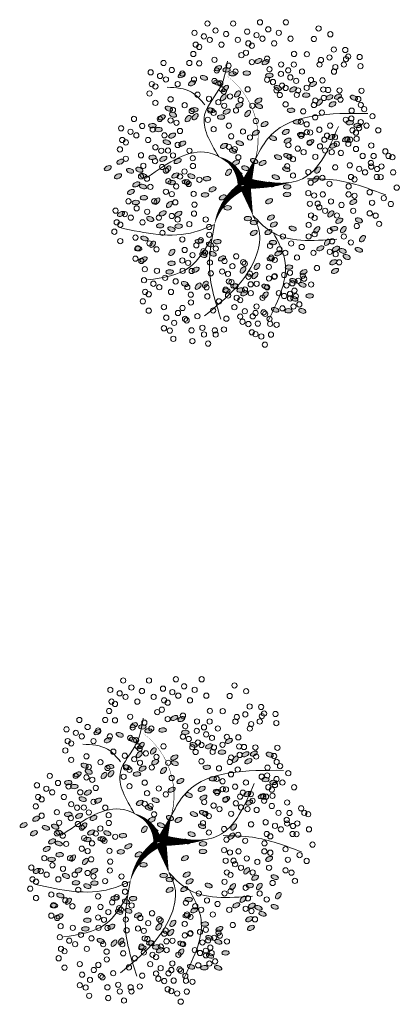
# Model space of a CAD drawing. Header units: millimetres. Extents: x 2197 to 2788, y 425 to 589.
# Tile 9 of 50: x 2242.34 to 2248.33, y 475.34 to 490.89. Entities that reach past the tile are written whole.
import ezdxf

# ---------------------------------------------------------------- set-up
doc = ezdxf.new("R2010")
doc.units = ezdxf.units.MM
doc.layers.add('01 - Vegetación', color=3, linetype='Continuous', lineweight=0)

# ---------------------------------------------------------------- blocks, each defined once
blk = doc.blocks.new('17')
at = {"layer": '01 - Vegetación'}
for points in [[(4495.84, 1680.23, 1.33, 0.0221, 0.199177), (4489.97, 1684.48, 0.0221, 0.0221, 1.224983)], [(4496.02, 1680.23, 1.33, 0.0221, 0.286986), (4500.47, 1683.82, 0.0221, 0.0221, -1.494927)], [(4497.07, 1679.43, 0.133, 0.0221, 0.381476), (4512.91, 1682.47, 0.0221, 0.0221, -1.841687)], [(4496.02, 1679.76, 1.77, 0.0221, 0), (4491.39, 1678.53, 0.0221, 0.0221, 0)], [(4496.02, 1679.66, 1.77, 0.0221, 0), (4500.28, 1678.15, 0.0221, 0.0221, 0)], [(4496.4, 1679.85, 1.77, 0.0221, 0.074947), (4496.4, 1672.95, 0.0221, 0.0221, 0.762797)]]:
    blk.add_lwpolyline(points, format="xyseb", dxfattribs=at)
for points in [[(4490, 1684.47), (4488.83, 1687.51), (4489.5, 1699.09)], [(4487.73, 1684.98), (4483.44, 1688.25), (4481.42, 1694.81)], [(4497.83, 1680.19), (4501.11, 1685.48), (4497.33, 1694.81)], [(4508.5, 1685.98), (4510.45, 1688), (4511.21, 1691.78)], [(4490, 1684.47), (4482.94, 1685.23), (4475.36, 1683.47)], [(4491.39, 1678.53), (4489.02, 1677.58), (4485.46, 1677.92), (4475.87, 1685.99)], [(4500.47, 1683.82), (4506.92, 1685.99), (4511.46, 1683.47), (4515.25, 1682.46)], [(4497.07, 1679.43), (4503.89, 1675.65), (4507.17, 1660.78)], [(4491.39, 1678.53), (4489, 1675.9), (4487.73, 1665.57)], [(4496.57, 1678.43), (4497.07, 1670.86), (4505.15, 1665.32)], [(4488.74, 1675.4), (4484.7, 1673.64), (4475.11, 1676.16)], [(4497.07, 1670.11), (4496.82, 1665.57), (4494.55, 1658.01)]]:
    blk.add_spline(points, degree=3, dxfattribs=at)
blk = doc.blocks.new('16')
at = {"layer": '01 - Vegetación'}
h = blk.add_hatch(color=40, dxfattribs=at)
h.set_gradient(color1=(255, 191, 0), color2=(223, 255, 127), rotation=180, centered=1, tint=1, name='INVSPHERICAL')
edge = h.paths.add_edge_path()
edge.add_ellipse((4538.847, 1678.642), major_axis=(-0.0033, 0.0777), ratio=0.578492, start_angle=0, end_angle=360, ccw=False)
edge = h.paths.add_edge_path()
edge.add_ellipse((4538.961, 1678.487), major_axis=(-0.0349, 0.0695), ratio=0.578492, start_angle=0, end_angle=360, ccw=False)
edge = h.paths.add_edge_path()
edge.add_ellipse((4538.69, 1678.926), major_axis=(-0.0594, 0.0503), ratio=0.578492, start_angle=0, end_angle=360, ccw=False)
edge = h.paths.add_edge_path()
edge.add_ellipse((4538.676, 1678.266), major_axis=(-0.0033, 0.0777), ratio=0.578492, start_angle=0, end_angle=360, ccw=False)
edge = h.paths.add_edge_path()
edge.add_ellipse((4541.23, 1679.281), major_axis=(0.0274, 0.0728), ratio=0.578492, start_angle=0, end_angle=360, ccw=False)
edge = h.paths.add_edge_path()
edge.add_ellipse((4540.829, 1679.36), major_axis=(-0.0349, 0.0695), ratio=0.578492, start_angle=0, end_angle=360, ccw=False)
edge = h.paths.add_edge_path()
edge.add_ellipse((4541.174, 1679.607), major_axis=(-0.0349, 0.0695), ratio=0.578492, start_angle=0, end_angle=360, ccw=False)
edge = h.paths.add_edge_path()
edge.add_ellipse((4541.072, 1679.421), major_axis=(0.0274, 0.0728), ratio=0.578492, start_angle=0, end_angle=360, ccw=False)
edge = h.paths.add_edge_path()
edge.add_ellipse((4540.113, 1679.632), major_axis=(-0.0349, 0.0695), ratio=0.578492, start_angle=0, end_angle=360, ccw=False)
edge = h.paths.add_edge_path()
edge.add_ellipse((4540.279, 1679.843), major_axis=(-0.0349, 0.0695), ratio=0.578492, start_angle=0, end_angle=360, ccw=False)
edge = h.paths.add_edge_path()
edge.add_ellipse((4540.165, 1679.999), major_axis=(-0.0033, 0.0777), ratio=0.578492, start_angle=0, end_angle=360, ccw=False)
edge = h.paths.add_edge_path()
edge.add_ellipse((4540.499, 1679.956), major_axis=(-0.0033, 0.0777), ratio=0.578492, start_angle=0, end_angle=360, ccw=False)
edge = h.paths.add_edge_path()
edge.add_ellipse((4540.629, 1679.513), major_axis=(-0.0594, 0.0503), ratio=0.578492, start_angle=0, end_angle=360, ccw=False)
edge = h.paths.add_edge_path()
edge.add_ellipse((4540.551, 1680.278), major_axis=(0.0274, 0.0728), ratio=0.578492, start_angle=0, end_angle=360, ccw=False)
edge = h.paths.add_edge_path()
edge.add_ellipse((4539.201, 1679.744), major_axis=(-0.0033, 0.0777), ratio=0.578492, start_angle=0, end_angle=360, ccw=False)
edge = h.paths.add_edge_path()
edge.add_ellipse((4539.14, 1679.893), major_axis=(0.0274, 0.0728), ratio=0.578492, start_angle=0, end_angle=360, ccw=False)
edge = h.paths.add_edge_path()
edge.add_ellipse((4539.208, 1680.126), major_axis=(-0.0033, 0.0777), ratio=0.578492, start_angle=0, end_angle=360, ccw=False)
edge = h.paths.add_edge_path()
edge.add_ellipse((4538.979, 1680.681), major_axis=(-0.0594, 0.0503), ratio=0.578492, start_angle=0, end_angle=360, ccw=False)
edge = h.paths.add_edge_path()
edge.add_ellipse((4538.577, 1680.728), major_axis=(-0.0033, 0.0777), ratio=0.578492, start_angle=0, end_angle=360, ccw=False)
edge = h.paths.add_edge_path()
edge.add_ellipse((4538.926, 1680.033), major_axis=(0.0274, 0.0728), ratio=0.578492, start_angle=0, end_angle=360, ccw=False)
edge = h.paths.add_edge_path()
edge.add_ellipse((4538.95, 1679.842), major_axis=(0.0274, 0.0728), ratio=0.578492, start_angle=0, end_angle=360, ccw=False)
edge = h.paths.add_edge_path()
edge.add_ellipse((4538.621, 1680.191), major_axis=(-0.0349, 0.0695), ratio=0.578492, start_angle=0, end_angle=360, ccw=False)
edge = h.paths.add_edge_path()
edge.add_ellipse((4538.328, 1680.411), major_axis=(0.0274, 0.0728), ratio=0.578492, start_angle=0, end_angle=360, ccw=False)
edge = h.paths.add_edge_path()
edge.add_ellipse((4538.283, 1680.138), major_axis=(-0.0594, 0.0503), ratio=0.578492, start_angle=0, end_angle=360, ccw=False)
edge = h.paths.add_edge_path()
edge.add_ellipse((4538.32, 1679.993), major_axis=(-0.0594, 0.0503), ratio=0.578492, start_angle=0, end_angle=360, ccw=False)
edge = h.paths.add_edge_path()
edge.add_ellipse((4538.755, 1680.687), major_axis=(-0.0033, 0.0777), ratio=0.578492, start_angle=0, end_angle=360, ccw=False)
edge = h.paths.add_edge_path()
edge.add_ellipse((4538.834, 1681.261), major_axis=(-0.0349, 0.0695), ratio=0.578492, start_angle=0, end_angle=360, ccw=False)
edge = h.paths.add_edge_path()
edge.add_ellipse((4539.054, 1681.374), major_axis=(-0.0033, 0.0777), ratio=0.578492, start_angle=0, end_angle=360, ccw=False)
edge = h.paths.add_edge_path()
edge.add_ellipse((4539.147, 1681.076), major_axis=(-0.0594, 0.0503), ratio=0.578492, start_angle=0, end_angle=360, ccw=False)
edge = h.paths.add_edge_path()
edge.add_ellipse((4539.52, 1680.541), major_axis=(-0.0033, 0.0777), ratio=0.578492, start_angle=0, end_angle=360, ccw=False)
edge = h.paths.add_edge_path()
edge.add_ellipse((4539.459, 1680.689), major_axis=(0.0274, 0.0728), ratio=0.578492, start_angle=0, end_angle=360, ccw=False)
edge = h.paths.add_edge_path()
edge.add_ellipse((4539.527, 1680.923), major_axis=(-0.0033, 0.0777), ratio=0.578492, start_angle=0, end_angle=360, ccw=False)
edge = h.paths.add_edge_path()
edge.add_ellipse((4539.265, 1681.244), major_axis=(0.0274, 0.0728), ratio=0.578492, start_angle=0, end_angle=360, ccw=False)
edge = h.paths.add_edge_path()
edge.add_ellipse((4539.188, 1677.478), major_axis=(-0.0594, 0.0503), ratio=0.578492, start_angle=0, end_angle=360, ccw=False)
edge = h.paths.add_edge_path()
edge.add_ellipse((4539.473, 1678.19), major_axis=(0.0274, 0.0728), ratio=0.578492, start_angle=0, end_angle=360, ccw=False)
edge = h.paths.add_edge_path()
edge.add_ellipse((4540.696, 1678.325), major_axis=(0.0274, 0.0728), ratio=0.578492, start_angle=0, end_angle=360, ccw=False)
edge = h.paths.add_edge_path()
edge.add_ellipse((4540.33, 1678.305), major_axis=(-0.0033, 0.0777), ratio=0.578492, start_angle=0, end_angle=360, ccw=False)
edge = h.paths.add_edge_path()
edge.add_ellipse((4540.174, 1678.307), major_axis=(-0.0033, 0.0777), ratio=0.578492, start_angle=0, end_angle=360, ccw=False)
edge = h.paths.add_edge_path()
edge.add_ellipse((4540.488, 1677.717), major_axis=(-0.0594, 0.0503), ratio=0.578492, start_angle=0, end_angle=360, ccw=False)
edge = h.paths.add_edge_path()
edge.add_ellipse((4540.676, 1677.675), major_axis=(-0.0594, 0.0503), ratio=0.578492, start_angle=0, end_angle=360, ccw=False)
edge = h.paths.add_edge_path()
edge.add_ellipse((4539.469, 1677.341), major_axis=(-0.0033, 0.0777), ratio=0.578492, start_angle=0, end_angle=360, ccw=False)
edge = h.paths.add_edge_path()
edge.add_ellipse((4539.773, 1677.406), major_axis=(-0.0594, 0.0503), ratio=0.578492, start_angle=0, end_angle=360, ccw=False)
edge = h.paths.add_edge_path()
edge.add_ellipse((4539.631, 1677.23), major_axis=(-0.0349, 0.0695), ratio=0.578492, start_angle=0, end_angle=360, ccw=False)
edge = h.paths.add_edge_path()
edge.add_ellipse((4539.445, 1677.695), major_axis=(-0.0594, 0.0503), ratio=0.578492, start_angle=0, end_angle=360, ccw=False)
edge = h.paths.add_edge_path()
edge.add_ellipse((4542.676, 1679.136), major_axis=(-0.0033, 0.0777), ratio=0.578492, start_angle=0, end_angle=360, ccw=False)
edge = h.paths.add_edge_path()
edge.add_ellipse((4542.661, 1679.428), major_axis=(-0.0033, 0.0777), ratio=0.578492, start_angle=0, end_angle=360, ccw=False)
edge = h.paths.add_edge_path()
edge.add_ellipse((4542.742, 1679.554), major_axis=(-0.0033, 0.0777), ratio=0.578492, start_angle=0, end_angle=360, ccw=False)
edge = h.paths.add_edge_path()
edge.add_ellipse((4542.776, 1679.728), major_axis=(-0.0349, 0.0695), ratio=0.578492, start_angle=0, end_angle=360, ccw=False)
edge = h.paths.add_edge_path()
edge.add_ellipse((4542.477, 1679.745), major_axis=(0.0274, 0.0728), ratio=0.578492, start_angle=0, end_angle=360, ccw=False)
edge = h.paths.add_edge_path()
edge.add_ellipse((4542.578, 1680.02), major_axis=(0.0274, 0.0728), ratio=0.578492, start_angle=0, end_angle=360, ccw=False)
edge = h.paths.add_edge_path()
edge.add_ellipse((4542.466, 1680.268), major_axis=(-0.0349, 0.0695), ratio=0.578492, start_angle=0, end_angle=360, ccw=False)
edge = h.paths.add_edge_path()
edge.add_ellipse((4542.632, 1680.479), major_axis=(-0.0349, 0.0695), ratio=0.578492, start_angle=0, end_angle=360, ccw=False)
edge = h.paths.add_edge_path()
edge.add_ellipse((4542.359, 1679.577), major_axis=(-0.0594, 0.0503), ratio=0.578492, start_angle=0, end_angle=360, ccw=False)
edge = h.paths.add_edge_path()
edge.add_ellipse((4542.171, 1679.619), major_axis=(-0.0594, 0.0503), ratio=0.578492, start_angle=0, end_angle=360, ccw=False)
edge = h.paths.add_edge_path()
edge.add_ellipse((4542.246, 1679.328), major_axis=(-0.0594, 0.0503), ratio=0.578492, start_angle=0, end_angle=360, ccw=False)
edge = h.paths.add_edge_path()
edge.add_ellipse((4542.369, 1678.498), major_axis=(0.0274, 0.0728), ratio=0.578492, start_angle=0, end_angle=360, ccw=False)
edge = h.paths.add_edge_path()
edge.add_ellipse((4542.902, 1678.749), major_axis=(-0.0349, 0.0695), ratio=0.578492, start_angle=0, end_angle=360, ccw=False)
edge = h.paths.add_edge_path()
edge.add_ellipse((4542.925, 1678.897), major_axis=(-0.0349, 0.0695), ratio=0.578492, start_angle=0, end_angle=360, ccw=False)
edge = h.paths.add_edge_path()
edge.add_ellipse((4542.628, 1678.671), major_axis=(-0.0033, 0.0777), ratio=0.578492, start_angle=0, end_angle=360, ccw=False)
edge = h.paths.add_edge_path()
edge.add_ellipse((4542.11, 1678.896), major_axis=(-0.0349, 0.0695), ratio=0.578492, start_angle=0, end_angle=360, ccw=False)
edge = h.paths.add_edge_path()
edge.add_ellipse((4542.34, 1678.18), major_axis=(-0.0349, 0.0695), ratio=0.578492, start_angle=0, end_angle=360, ccw=False)
edge = h.paths.add_edge_path()
edge.add_ellipse((4538.137, 1679.191), major_axis=(-0.0349, 0.0695), ratio=0.578492, start_angle=0, end_angle=360, ccw=False)
edge = h.paths.add_edge_path()
edge.add_ellipse((4538.099, 1678.758), major_axis=(-0.0594, 0.0503), ratio=0.578492, start_angle=0, end_angle=360, ccw=False)
edge = h.paths.add_edge_path()
edge.add_ellipse((4537.796, 1678.552), major_axis=(0.0274, 0.0728), ratio=0.578492, start_angle=0, end_angle=360, ccw=False)
edge = h.paths.add_edge_path()
edge.add_ellipse((4537.776, 1678.277), major_axis=(-0.0033, 0.0777), ratio=0.578492, start_angle=0, end_angle=360, ccw=False)
edge = h.paths.add_edge_path()
edge.add_ellipse((4539.181, 1678.6), major_axis=(-0.0033, 0.0777), ratio=0.578492, start_angle=0, end_angle=360, ccw=False)
edge = h.paths.add_edge_path()
edge.add_ellipse((4538.502, 1678.968), major_axis=(-0.0594, 0.0503), ratio=0.578492, start_angle=0, end_angle=360, ccw=False)
edge = h.paths.add_edge_path()
edge.add_ellipse((4538.615, 1679.216), major_axis=(-0.0594, 0.0503), ratio=0.578492, start_angle=0, end_angle=360, ccw=False)
edge = h.paths.add_edge_path()
edge.add_ellipse((4538.188, 1679.557), major_axis=(-0.0033, 0.0777), ratio=0.578492, start_angle=0, end_angle=360, ccw=False)
edge = h.paths.add_edge_path()
edge.add_ellipse((4538.203, 1679.265), major_axis=(-0.0033, 0.0777), ratio=0.578492, start_angle=0, end_angle=360, ccw=False)
edge = h.paths.add_edge_path()
edge.add_ellipse((4538.285, 1679.391), major_axis=(-0.0033, 0.0777), ratio=0.578492, start_angle=0, end_angle=360, ccw=False)
edge = h.paths.add_edge_path()
edge.add_ellipse((4538.856, 1679.647), major_axis=(-0.0349, 0.0695), ratio=0.578492, start_angle=0, end_angle=360, ccw=False)
edge = h.paths.add_edge_path()
edge.add_ellipse((4538.272, 1678.751), major_axis=(0.0274, 0.0728), ratio=0.578492, start_angle=0, end_angle=360, ccw=False)
edge = h.paths.add_edge_path()
edge.add_ellipse((4540.863, 1678.985), major_axis=(0.0274, 0.0728), ratio=0.578492, start_angle=0, end_angle=360, ccw=False)
edge = h.paths.add_edge_path()
edge.add_ellipse((4540.823, 1678.811), major_axis=(-0.0349, 0.0695), ratio=0.578492, start_angle=0, end_angle=360, ccw=False)
edge = h.paths.add_edge_path()
edge.add_ellipse((4541.446, 1678.949), major_axis=(-0.0349, 0.0695), ratio=0.578492, start_angle=0, end_angle=360, ccw=False)
edge = h.paths.add_edge_path()
edge.add_ellipse((4540.434, 1680.393), major_axis=(-0.0033, 0.0777), ratio=0.578492, start_angle=0, end_angle=360, ccw=False)
edge = h.paths.add_edge_path()
edge.add_ellipse((4540.419, 1680.685), major_axis=(-0.0033, 0.0777), ratio=0.578492, start_angle=0, end_angle=360, ccw=False)
edge = h.paths.add_edge_path()
edge.add_ellipse((4539.773, 1680.547), major_axis=(-0.0349, 0.0695), ratio=0.578492, start_angle=0, end_angle=360, ccw=False)
edge = h.paths.add_edge_path()
edge.add_ellipse((4539.782, 1680.87), major_axis=(-0.0349, 0.0695), ratio=0.578492, start_angle=0, end_angle=360, ccw=False)
edge = h.paths.add_edge_path()
edge.add_ellipse((4539.668, 1681.126), major_axis=(0.0274, 0.0728), ratio=0.578492, start_angle=0, end_angle=360, ccw=False)
edge = h.paths.add_edge_path()
edge.add_ellipse((4540.336, 1681.276), major_axis=(0.0274, 0.0728), ratio=0.578492, start_angle=0, end_angle=360, ccw=False)
edge = h.paths.add_edge_path()
edge.add_ellipse((4540.381, 1681.413), major_axis=(-0.0349, 0.0695), ratio=0.578492, start_angle=0, end_angle=360, ccw=False)
edge = h.paths.add_edge_path()
edge.add_ellipse((4540.225, 1681.525), major_axis=(-0.0349, 0.0695), ratio=0.578492, start_angle=0, end_angle=360, ccw=False)
edge = h.paths.add_edge_path()
edge.add_ellipse((4540.009, 1681.424), major_axis=(-0.0033, 0.0777), ratio=0.578492, start_angle=0, end_angle=360, ccw=False)
edge = h.paths.add_edge_path()
edge.add_ellipse((4540.106, 1681.258), major_axis=(-0.0033, 0.0777), ratio=0.578492, start_angle=0, end_angle=360, ccw=False)
edge = h.paths.add_edge_path()
edge.add_ellipse((4540.036, 1680.989), major_axis=(-0.0594, 0.0503), ratio=0.578492, start_angle=0, end_angle=360, ccw=False)
edge = h.paths.add_edge_path()
edge.add_ellipse((4539.967, 1680.73), major_axis=(-0.0594, 0.0503), ratio=0.578492, start_angle=0, end_angle=360, ccw=False)
edge = h.paths.add_edge_path()
edge.add_ellipse((4541.92, 1680.217), major_axis=(-0.0033, 0.0777), ratio=0.578492, start_angle=0, end_angle=360, ccw=False)
edge = h.paths.add_edge_path()
edge.add_ellipse((4541.222, 1680.466), major_axis=(-0.0349, 0.0695), ratio=0.578492, start_angle=0, end_angle=360, ccw=False)
edge = h.paths.add_edge_path()
edge.add_ellipse((4541.387, 1680.676), major_axis=(-0.0349, 0.0695), ratio=0.578492, start_angle=0, end_angle=360, ccw=False)
edge = h.paths.add_edge_path()
edge.add_ellipse((4541.251, 1680.784), major_axis=(0.0274, 0.0728), ratio=0.578492, start_angle=0, end_angle=360, ccw=False)
edge = h.paths.add_edge_path()
edge.add_ellipse((4541.818, 1680.659), major_axis=(0.0274, 0.0728), ratio=0.578492, start_angle=0, end_angle=360, ccw=False)
edge = h.paths.add_edge_path()
edge.add_ellipse((4541.942, 1680.743), major_axis=(0.0274, 0.0728), ratio=0.578492, start_angle=0, end_angle=360, ccw=False)
edge = h.paths.add_edge_path()
edge.add_ellipse((4541.762, 1680.886), major_axis=(-0.0349, 0.0695), ratio=0.578492, start_angle=0, end_angle=360, ccw=False)
edge = h.paths.add_edge_path()
edge.add_ellipse((4541.592, 1681.082), major_axis=(-0.0033, 0.0777), ratio=0.578492, start_angle=0, end_angle=360, ccw=False)
edge = h.paths.add_edge_path()
edge.add_ellipse((4541.511, 1680.956), major_axis=(-0.0033, 0.0777), ratio=0.578492, start_angle=0, end_angle=360, ccw=False)
edge = h.paths.add_edge_path()
edge.add_ellipse((4541.775, 1680.201), major_axis=(-0.0594, 0.0503), ratio=0.578492, start_angle=0, end_angle=360, ccw=False)
edge = h.paths.add_edge_path()
edge.add_ellipse((4541.737, 1680.346), major_axis=(-0.0594, 0.0503), ratio=0.578492, start_angle=0, end_angle=360, ccw=False)
edge = h.paths.add_edge_path()
edge.add_ellipse((4541.843, 1679.118), major_axis=(-0.0594, 0.0503), ratio=0.578492, start_angle=0, end_angle=360, ccw=False)
edge = h.paths.add_edge_path()
edge.add_ellipse((4541.881, 1679.551), major_axis=(-0.0349, 0.0695), ratio=0.578492, start_angle=0, end_angle=360, ccw=False)
edge = h.paths.add_edge_path()
edge.add_ellipse((4542.015, 1679.29), major_axis=(-0.0349, 0.0695), ratio=0.578492, start_angle=0, end_angle=360, ccw=False)
edge = h.paths.add_edge_path()
edge.add_ellipse((4541.91, 1679.869), major_axis=(0.0274, 0.0728), ratio=0.578492, start_angle=0, end_angle=360, ccw=False)
edge = h.paths.add_edge_path()
edge.add_ellipse((4541.769, 1679.666), major_axis=(-0.0033, 0.0777), ratio=0.578492, start_angle=0, end_angle=360, ccw=False)
edge = h.paths.add_edge_path()
edge.add_ellipse((4539.676, 1679.115), major_axis=(-0.0033, 0.0777), ratio=0.578492, start_angle=0, end_angle=360, ccw=False)
edge = h.paths.add_edge_path()
edge.add_ellipse((4539.594, 1678.989), major_axis=(-0.0033, 0.0777), ratio=0.578492, start_angle=0, end_angle=360, ccw=False)
edge = h.paths.add_edge_path()
edge.add_ellipse((4539.898, 1679.531), major_axis=(-0.0033, 0.0777), ratio=0.578492, start_angle=0, end_angle=360, ccw=False)
edge = h.paths.add_edge_path()
edge.add_ellipse((4539.697, 1678.641), major_axis=(-0.0349, 0.0695), ratio=0.578492, start_angle=0, end_angle=360, ccw=False)
edge = h.paths.add_edge_path()
edge.add_ellipse((4539.398, 1678.691), major_axis=(-0.0349, 0.0695), ratio=0.578492, start_angle=0, end_angle=360, ccw=False)
edge = h.paths.add_edge_path()
edge.add_ellipse((4539.555, 1678.579), major_axis=(-0.0349, 0.0695), ratio=0.578492, start_angle=0, end_angle=360, ccw=False)
edge = h.paths.add_edge_path()
edge.add_ellipse((4540.714, 1679.167), major_axis=(0.0274, 0.0728), ratio=0.578492, start_angle=0, end_angle=360, ccw=False)
edge = h.paths.add_edge_path()
edge.add_ellipse((4540.549, 1681.79), major_axis=(-0.0349, 0.0695), ratio=0.578492, start_angle=0, end_angle=360, ccw=False)
edge = h.paths.add_edge_path()
edge.add_ellipse((4540.715, 1682.001), major_axis=(-0.0349, 0.0695), ratio=0.578492, start_angle=0, end_angle=360, ccw=False)
edge = h.paths.add_edge_path()
edge.add_ellipse((4540.848, 1681.741), major_axis=(-0.0349, 0.0695), ratio=0.578492, start_angle=0, end_angle=360, ccw=False)
edge = h.paths.add_edge_path()
edge.add_ellipse((4540.661, 1681.542), major_axis=(0.0274, 0.0728), ratio=0.578492, start_angle=0, end_angle=360, ccw=False)
edge = h.paths.add_edge_path()
edge.add_ellipse((4540.684, 1681.351), major_axis=(0.0274, 0.0728), ratio=0.578492, start_angle=0, end_angle=360, ccw=False)
edge = h.paths.add_edge_path()
edge.add_ellipse((4540.56, 1681.267), major_axis=(0.0274, 0.0728), ratio=0.578492, start_angle=0, end_angle=360, ccw=False)
edge = h.paths.add_edge_path()
edge.add_ellipse((4540.528, 1678.539), major_axis=(0.0274, 0.0728), ratio=0.578492, start_angle=0, end_angle=360, ccw=False)
edge = h.paths.add_edge_path()
edge.add_ellipse((4540.38, 1678.647), major_axis=(0.0274, 0.0728), ratio=0.578492, start_angle=0, end_angle=360, ccw=False)
edge = h.paths.add_edge_path()
edge.add_ellipse((4540.034, 1678.678), major_axis=(-0.0349, 0.0695), ratio=0.578492, start_angle=0, end_angle=360, ccw=False)
edge = h.paths.add_edge_path()
edge.add_ellipse((4540.944, 1678.493), major_axis=(0.0274, 0.0728), ratio=0.578492, start_angle=0, end_angle=360, ccw=False)
edge = h.paths.add_edge_path()
edge.add_ellipse((4541.625, 1678.77), major_axis=(-0.0349, 0.0695), ratio=0.578492, start_angle=0, end_angle=360, ccw=False)
edge = h.paths.add_edge_path()
edge.add_ellipse((4541.994, 1678.887), major_axis=(0.0274, 0.0728), ratio=0.578492, start_angle=0, end_angle=360, ccw=False)
edge = h.paths.add_edge_path()
edge.add_ellipse((4541.336, 1678.598), major_axis=(0.0274, 0.0728), ratio=0.578492, start_angle=0, end_angle=360, ccw=False)
edge = h.paths.add_edge_path()
edge.add_ellipse((4539.381, 1678.993), major_axis=(-0.0349, 0.0695), ratio=0.578492, start_angle=0, end_angle=360, ccw=False)
edge = h.paths.add_edge_path()
edge.add_ellipse((4540.938, 1681.079), major_axis=(-0.0033, 0.0777), ratio=0.578492, start_angle=0, end_angle=360, ccw=False)
edge = h.paths.add_edge_path()
edge.add_ellipse((4540.699, 1680.759), major_axis=(-0.0594, 0.0503), ratio=0.578492, start_angle=0, end_angle=360, ccw=False)
edge = h.paths.add_edge_path()
edge.add_ellipse((4540.908, 1680.857), major_axis=(-0.0349, 0.0695), ratio=0.578492, start_angle=0, end_angle=360, ccw=False)
edge = h.paths.add_edge_path()
edge.add_ellipse((4540.863, 1680.561), major_axis=(-0.0349, 0.0695), ratio=0.578492, start_angle=0, end_angle=360, ccw=False)
edge = h.paths.add_edge_path()
edge.add_ellipse((4540.564, 1680.61), major_axis=(-0.0349, 0.0695), ratio=0.578492, start_angle=0, end_angle=360, ccw=False)
edge = h.paths.add_edge_path()
edge.add_ellipse((4539.771, 1681.729), major_axis=(-0.0349, 0.0695), ratio=0.578492, start_angle=0, end_angle=360, ccw=False)
edge = h.paths.add_edge_path()
edge.add_ellipse((4540.968, 1678.302), major_axis=(0.0274, 0.0728), ratio=0.578492, start_angle=0, end_angle=360, ccw=False)
edge = h.paths.add_edge_path()
edge.add_ellipse((4541.908, 1678.227), major_axis=(-0.0033, 0.0777), ratio=0.578492, start_angle=0, end_angle=360, ccw=False)
edge = h.paths.add_edge_path()
edge.add_ellipse((4541.283, 1678.297), major_axis=(-0.0349, 0.0695), ratio=0.578492, start_angle=0, end_angle=360, ccw=False)
edge = h.paths.add_edge_path()
edge.add_ellipse((4541.463, 1678.333), major_axis=(-0.0349, 0.0695), ratio=0.578492, start_angle=0, end_angle=360, ccw=False)
edge = h.paths.add_edge_path()
edge.add_ellipse((4538.021, 1678.159), major_axis=(0.0274, 0.0728), ratio=0.578492, start_angle=0, end_angle=360, ccw=False)
edge = h.paths.add_edge_path()
edge.add_ellipse((4537.772, 1677.992), major_axis=(0.0274, 0.0728), ratio=0.578492, start_angle=0, end_angle=360, ccw=False)
edge = h.paths.add_edge_path()
edge.add_ellipse((4538.082, 1677.841), major_axis=(-0.0033, 0.0777), ratio=0.578492, start_angle=0, end_angle=360, ccw=False)
edge = h.paths.add_edge_path()
edge.add_ellipse((4538.572, 1677.966), major_axis=(-0.0349, 0.0695), ratio=0.578492, start_angle=0, end_angle=360, ccw=False)
edge = h.paths.add_edge_path()
edge.add_ellipse((4538.311, 1677.99), major_axis=(0.0274, 0.0728), ratio=0.578492, start_angle=0, end_angle=360, ccw=False)
edge = h.paths.add_edge_path()
edge.add_ellipse((4538.394, 1678.174), major_axis=(0.0274, 0.0728), ratio=0.578492, start_angle=0, end_angle=360, ccw=False)
edge = h.paths.add_edge_path()
edge.add_ellipse((4538.776, 1677.355), major_axis=(-0.0349, 0.0695), ratio=0.578492, start_angle=0, end_angle=360, ccw=False)
edge = h.paths.add_edge_path()
edge.add_ellipse((4538.597, 1677.319), major_axis=(-0.0349, 0.0695), ratio=0.578492, start_angle=0, end_angle=360, ccw=False)
edge = h.paths.add_edge_path()
edge.add_ellipse((4539.063, 1677.621), major_axis=(-0.0349, 0.0695), ratio=0.578492, start_angle=0, end_angle=360, ccw=False)
edge = h.paths.add_edge_path()
edge.add_ellipse((4539.033, 1676.828), major_axis=(0.0274, 0.0728), ratio=0.578492, start_angle=0, end_angle=360, ccw=False)
edge = h.paths.add_edge_path()
edge.add_ellipse((4539.009, 1677.162), major_axis=(0.0274, 0.0728), ratio=0.578492, start_angle=0, end_angle=360, ccw=False)
edge = h.paths.add_edge_path()
edge.add_ellipse((4538.885, 1677.078), major_axis=(0.0274, 0.0728), ratio=0.578492, start_angle=0, end_angle=360, ccw=False)
edge = h.paths.add_edge_path()
edge.add_ellipse((4539.054, 1677.298), major_axis=(-0.0349, 0.0695), ratio=0.578492, start_angle=0, end_angle=360, ccw=False)
edge = h.paths.add_edge_path()
edge.add_ellipse((4542.221, 1677.913), major_axis=(-0.0033, 0.0777), ratio=0.578492, start_angle=0, end_angle=360, ccw=False)
edge = h.paths.add_edge_path()
edge.add_ellipse((4542.451, 1677.771), major_axis=(-0.0349, 0.0695), ratio=0.578492, start_angle=0, end_angle=360, ccw=False)
edge = h.paths.add_edge_path()
edge.add_ellipse((4541.18, 1677.355), major_axis=(-0.0349, 0.0695), ratio=0.578492, start_angle=0, end_angle=360, ccw=False)
edge = h.paths.add_edge_path()
edge.add_ellipse((4541.671, 1678.102), major_axis=(-0.0033, 0.0777), ratio=0.578492, start_angle=0, end_angle=360, ccw=False)
edge = h.paths.add_edge_path()
edge.add_ellipse((4541.411, 1678.017), major_axis=(-0.0033, 0.0777), ratio=0.578492, start_angle=0, end_angle=360, ccw=False)
edge = h.paths.add_edge_path()
edge.add_ellipse((4542.075, 1677.637), major_axis=(-0.0594, 0.0503), ratio=0.578492, start_angle=0, end_angle=360, ccw=False)
edge = h.paths.add_edge_path()
edge.add_ellipse((4541.252, 1677.826), major_axis=(-0.0349, 0.0695), ratio=0.578492, start_angle=0, end_angle=360, ccw=False)
edge = h.paths.add_edge_path()
edge.add_ellipse((4541.596, 1676.853), major_axis=(-0.0033, 0.0777), ratio=0.578492, start_angle=0, end_angle=360, ccw=False)
edge = h.paths.add_edge_path()
edge.add_ellipse((4541.655, 1677.018), major_axis=(-0.0033, 0.0777), ratio=0.578492, start_angle=0, end_angle=360, ccw=False)
edge = h.paths.add_edge_path()
edge.add_ellipse((4542.033, 1677.371), major_axis=(-0.0349, 0.0695), ratio=0.578492, start_angle=0, end_angle=360, ccw=False)
edge = h.paths.add_edge_path()
edge.add_ellipse((4542.19, 1677.259), major_axis=(-0.0349, 0.0695), ratio=0.578492, start_angle=0, end_angle=360, ccw=False)
edge = h.paths.add_edge_path()
edge.add_ellipse((4542.168, 1676.931), major_axis=(0.0274, 0.0728), ratio=0.578492, start_angle=0, end_angle=360, ccw=False)
edge = h.paths.add_edge_path()
edge.add_ellipse((4542.176, 1677.433), major_axis=(-0.0349, 0.0695), ratio=0.578492, start_angle=0, end_angle=360, ccw=False)
edge = h.paths.add_edge_path()
edge.add_ellipse((4541.313, 1677.094), major_axis=(-0.0349, 0.0695), ratio=0.578492, start_angle=0, end_angle=360, ccw=False)
edge = h.paths.add_edge_path()
edge.add_ellipse((4541.359, 1677.391), major_axis=(-0.0349, 0.0695), ratio=0.578492, start_angle=0, end_angle=360, ccw=False)
edge = h.paths.add_edge_path()
edge.add_ellipse((4540.019, 1676.943), major_axis=(-0.0349, 0.0695), ratio=0.578492, start_angle=0, end_angle=360, ccw=False)
edge = h.paths.add_edge_path()
edge.add_ellipse((4539.641, 1676.826), major_axis=(0.0274, 0.0728), ratio=0.578492, start_angle=0, end_angle=360, ccw=False)
edge = h.paths.add_edge_path()
edge.add_ellipse((4539.262, 1676.754), major_axis=(-0.0594, 0.0503), ratio=0.578492, start_angle=0, end_angle=360, ccw=False)
edge = h.paths.add_edge_path()
edge.add_ellipse((4539.45, 1677.146), major_axis=(-0.0594, 0.0503), ratio=0.578492, start_angle=0, end_angle=360, ccw=False)
at = {"layer": '01 - Vegetación', "extrusion": (0, 0, -1)}
for centre, major_axis in [((4540.715, 1682.001), (-0.0349, 0.0695)), ((4539.771, 1681.729), (-0.0349, 0.0695)), ((4540.549, 1681.79), (-0.0349, 0.0695)), ((4540.848, 1681.741), (-0.0349, 0.0695)), ((4540.225, 1681.525), (-0.0349, 0.0695)), ((4539.054, 1681.374), (-0.0033, 0.0777)), ((4540.009, 1681.424), (-0.0033, 0.0777)), ((4540.381, 1681.413), (-0.0349, 0.0695)), ((4538.834, 1681.261), (-0.0349, 0.0695)), ((4540.106, 1681.258), (-0.0033, 0.0777)), ((4539.527, 1680.923), (-0.0033, 0.0777)), ((4540.938, 1681.079), (-0.0033, 0.0777)), ((4541.511, 1680.956), (-0.0033, 0.0777)), ((4541.592, 1681.082), (-0.0033, 0.0777)), ((4538.577, 1680.728), (-0.0033, 0.0777)), ((4539.782, 1680.87), (-0.0349, 0.0695)), ((4540.908, 1680.857), (-0.0349, 0.0695)), ((4541.762, 1680.886), (-0.0349, 0.0695)), ((4538.755, 1680.687), (-0.0033, 0.0777)), ((4539.52, 1680.541), (-0.0033, 0.0777)), ((4539.773, 1680.547), (-0.0349, 0.0695)), ((4540.419, 1680.685), (-0.0033, 0.0777)), ((4540.564, 1680.61), (-0.0349, 0.0695)), ((4540.863, 1680.561), (-0.0349, 0.0695)), ((4541.387, 1680.676), (-0.0349, 0.0695)), ((4540.434, 1680.393), (-0.0033, 0.0777)), ((4541.222, 1680.466), (-0.0349, 0.0695)), ((4542.632, 1680.479), (-0.0349, 0.0695)), ((4538.621, 1680.191), (-0.0349, 0.0695)), ((4539.208, 1680.126), (-0.0033, 0.0777)), ((4541.92, 1680.217), (-0.0033, 0.0777)), ((4542.466, 1680.268), (-0.0349, 0.0695)), ((4540.165, 1679.999), (-0.0033, 0.0777)), ((4540.499, 1679.956), (-0.0033, 0.0777)), ((4539.201, 1679.744), (-0.0033, 0.0777)), ((4540.279, 1679.843), (-0.0349, 0.0695)), ((4542.776, 1679.728), (-0.0349, 0.0695)), ((4538.188, 1679.557), (-0.0033, 0.0777)), ((4538.856, 1679.647), (-0.0349, 0.0695)), ((4539.898, 1679.531), (-0.0033, 0.0777)), ((4540.113, 1679.632), (-0.0349, 0.0695)), ((4541.174, 1679.607), (-0.0349, 0.0695)), ((4541.769, 1679.666), (-0.0033, 0.0777)), ((4541.881, 1679.551), (-0.0349, 0.0695)), ((4542.742, 1679.554), (-0.0033, 0.0777)), ((4538.285, 1679.391), (-0.0033, 0.0777)), ((4540.829, 1679.36), (-0.0349, 0.0695)), ((4542.015, 1679.29), (-0.0349, 0.0695)), ((4542.661, 1679.428), (-0.0033, 0.0777)), ((4538.137, 1679.191), (-0.0349, 0.0695)), ((4538.203, 1679.265), (-0.0033, 0.0777)), ((4539.676, 1679.115), (-0.0033, 0.0777)), ((4542.676, 1679.136), (-0.0033, 0.0777)), ((4539.381, 1678.993), (-0.0349, 0.0695)), ((4539.594, 1678.989), (-0.0033, 0.0777)), ((4541.446, 1678.949), (-0.0349, 0.0695)), ((4542.11, 1678.896), (-0.0349, 0.0695)), ((4542.925, 1678.897), (-0.0349, 0.0695)), ((4539.398, 1678.691), (-0.0349, 0.0695)), ((4540.034, 1678.678), (-0.0349, 0.0695)), ((4540.823, 1678.811), (-0.0349, 0.0695)), ((4541.625, 1678.77), (-0.0349, 0.0695)), ((4542.628, 1678.671), (-0.0033, 0.0777)), ((4542.902, 1678.749), (-0.0349, 0.0695)), ((4538.847, 1678.642), (-0.0033, 0.0777)), ((4538.961, 1678.487), (-0.0349, 0.0695)), ((4539.181, 1678.6), (-0.0033, 0.0777)), ((4539.555, 1678.579), (-0.0349, 0.0695)), ((4539.697, 1678.641), (-0.0349, 0.0695)), ((4537.776, 1678.277), (-0.0033, 0.0777)), ((4538.676, 1678.266), (-0.0033, 0.0777)), ((4540.174, 1678.307), (-0.0033, 0.0777)), ((4540.33, 1678.305), (-0.0033, 0.0777)), ((4541.283, 1678.297), (-0.0349, 0.0695)), ((4541.463, 1678.333), (-0.0349, 0.0695)), ((4541.671, 1678.102), (-0.0033, 0.0777)), ((4541.908, 1678.227), (-0.0033, 0.0777)), ((4542.34, 1678.18), (-0.0349, 0.0695)), ((4538.572, 1677.966), (-0.0349, 0.0695)), ((4541.411, 1678.017), (-0.0033, 0.0777)), ((4542.221, 1677.913), (-0.0033, 0.0777)), ((4538.082, 1677.841), (-0.0033, 0.0777)), ((4541.252, 1677.826), (-0.0349, 0.0695)), ((4542.451, 1677.771), (-0.0349, 0.0695)), ((4539.063, 1677.621), (-0.0349, 0.0695)), ((4538.597, 1677.319), (-0.0349, 0.0695)), ((4538.776, 1677.355), (-0.0349, 0.0695)), ((4539.054, 1677.298), (-0.0349, 0.0695)), ((4539.469, 1677.341), (-0.0033, 0.0777)), ((4541.18, 1677.355), (-0.0349, 0.0695)), ((4541.359, 1677.391), (-0.0349, 0.0695)), ((4542.033, 1677.371), (-0.0349, 0.0695)), ((4542.176, 1677.433), (-0.0349, 0.0695)), ((4542.19, 1677.259), (-0.0349, 0.0695)), ((4539.631, 1677.23), (-0.0349, 0.0695)), ((4541.313, 1677.094), (-0.0349, 0.0695)), ((4540.019, 1676.943), (-0.0349, 0.0695)), ((4541.596, 1676.853), (-0.0033, 0.0777)), ((4541.655, 1677.018), (-0.0033, 0.0777))]:
    blk.add_ellipse(centre, major_axis=major_axis, ratio=0.578492, start_param=3.141593, end_param=9.424778, dxfattribs=at)
for centre, major_axis in [((4540.661, 1681.542), (0.0274, 0.0728)), ((4540.684, 1681.351), (0.0274, 0.0728)), ((4539.265, 1681.244), (0.0274, 0.0728)), ((4539.668, 1681.126), (0.0274, 0.0728)), ((4540.336, 1681.276), (0.0274, 0.0728)), ((4540.56, 1681.267), (0.0274, 0.0728)), ((4539.147, 1681.076), (-0.0594, 0.0503)), ((4540.036, 1680.989), (-0.0594, 0.0503)), ((4539.967, 1680.73), (-0.0594, 0.0503)), ((4540.699, 1680.759), (-0.0594, 0.0503)), ((4541.251, 1680.784), (0.0274, 0.0728)), ((4541.942, 1680.743), (0.0274, 0.0728)), ((4538.979, 1680.681), (-0.0594, 0.0503)), ((4539.459, 1680.689), (0.0274, 0.0728)), ((4541.818, 1680.659), (0.0274, 0.0728)), ((4538.328, 1680.411), (0.0274, 0.0728)), ((4541.737, 1680.346), (-0.0594, 0.0503)), ((4538.283, 1680.138), (-0.0594, 0.0503)), ((4540.551, 1680.278), (0.0274, 0.0728)), ((4541.775, 1680.201), (-0.0594, 0.0503)), ((4538.32, 1679.993), (-0.0594, 0.0503)), ((4538.926, 1680.033), (0.0274, 0.0728)), ((4539.14, 1679.893), (0.0274, 0.0728)), ((4542.578, 1680.02), (0.0274, 0.0728)), ((4538.95, 1679.842), (0.0274, 0.0728)), ((4541.91, 1679.869), (0.0274, 0.0728)), ((4542.477, 1679.745), (0.0274, 0.0728)), ((4540.629, 1679.513), (-0.0594, 0.0503)), ((4542.171, 1679.619), (-0.0594, 0.0503)), ((4542.359, 1679.577), (-0.0594, 0.0503)), ((4541.072, 1679.421), (0.0274, 0.0728)), ((4541.23, 1679.281), (0.0274, 0.0728)), ((4542.246, 1679.328), (-0.0594, 0.0503)), ((4538.615, 1679.216), (-0.0594, 0.0503)), ((4540.714, 1679.167), (0.0274, 0.0728)), ((4541.843, 1679.118), (-0.0594, 0.0503)), ((4538.502, 1678.968), (-0.0594, 0.0503)), ((4538.69, 1678.926), (-0.0594, 0.0503)), ((4540.863, 1678.985), (0.0274, 0.0728)), ((4541.994, 1678.887), (0.0274, 0.0728)), ((4538.099, 1678.758), (-0.0594, 0.0503)), ((4538.272, 1678.751), (0.0274, 0.0728)), ((4537.796, 1678.552), (0.0274, 0.0728)), ((4540.38, 1678.647), (0.0274, 0.0728)), ((4540.528, 1678.539), (0.0274, 0.0728)), ((4540.944, 1678.493), (0.0274, 0.0728)), ((4541.336, 1678.598), (0.0274, 0.0728)), ((4542.369, 1678.498), (0.0274, 0.0728)), ((4540.696, 1678.325), (0.0274, 0.0728)), ((4540.968, 1678.302), (0.0274, 0.0728)), ((4538.021, 1678.159), (0.0274, 0.0728)), ((4538.394, 1678.174), (0.0274, 0.0728)), ((4539.473, 1678.19), (0.0274, 0.0728)), ((4537.772, 1677.992), (0.0274, 0.0728)), ((4538.311, 1677.99), (0.0274, 0.0728)), ((4539.445, 1677.695), (-0.0594, 0.0503)), ((4540.488, 1677.717), (-0.0594, 0.0503)), ((4540.676, 1677.675), (-0.0594, 0.0503)), ((4539.188, 1677.478), (-0.0594, 0.0503)), ((4542.075, 1677.637), (-0.0594, 0.0503)), ((4539.773, 1677.406), (-0.0594, 0.0503)), ((4538.885, 1677.078), (0.0274, 0.0728)), ((4539.009, 1677.162), (0.0274, 0.0728)), ((4539.45, 1677.146), (-0.0594, 0.0503)), ((4542.168, 1676.931), (0.0274, 0.0728)), ((4539.033, 1676.828), (0.0274, 0.0728)), ((4539.262, 1676.754), (-0.0594, 0.0503)), ((4539.641, 1676.826), (0.0274, 0.0728))]:
    blk.add_ellipse(centre, major_axis=major_axis, ratio=0.578492, dxfattribs=at)
blk = doc.blocks.new('18')
at = {"color": 60}
for centre in [(4487.42, 1699.03), (4488.87, 1699.94), (4489.95, 1699.03), (4490.32, 1699.58), (4492.13, 1699.76), (4501.6, 1699.08), (4503.05, 1698.72), (4504.86, 1698.9), (4491.04, 1697.4), (4491.59, 1698.31), (4493.58, 1697.76), (4500.15, 1698.17), (4502.68, 1698.17), (4504.32, 1697.45), (4484.34, 1695.77), (4484.7, 1696.68), (4486.33, 1696.32), (4487.96, 1696.68), (4490.32, 1695.59), (4492.49, 1696.5), (4497.43, 1695.82), (4500.69, 1695.82), (4503.77, 1696.54), (4505.22, 1695.64), (4506.31, 1696.91), (4476.66, 1694.63), (4478.11, 1695.54), (4479.2, 1694.63), (4479.56, 1695.18), (4481.37, 1695.36), (4483.07, 1695.23), (4487.06, 1694.51), (4491.95, 1694.87), (4495.8, 1694.37), (4497.07, 1694.91), (4499.06, 1695.46), (4503.05, 1694.73), (4480.29, 1693), (4480.83, 1693.91), (4482.82, 1693.36), (4486.15, 1693.42), (4491.04, 1693.06), (4493.58, 1693.78), (4498.88, 1692.56), (4499.79, 1693.65), (4501.39, 1692.69), (4501.93, 1693.6), (4504.68, 1694.01), (4506.31, 1692.92), (4473.58, 1691.37), (4473.94, 1692.28), (4475.57, 1691.92), (4477.21, 1692.28), (4479.56, 1691.19), (4481.74, 1692.1), (4488.69, 1692.51), (4491.3, 1691.07), (4494.68, 1691.06), (4495.05, 1691.97), (4496.68, 1691.6), (4498.31, 1691.97), (4501.42, 1691.65), (4503.77, 1692.2), (4472.31, 1690.83), (4474.77, 1690.7), (4476.3, 1690.11), (4481.19, 1690.47), (4490.76, 1690.17), (4493.41, 1690.52), (4495.88, 1690.38), (4497.4, 1689.79), (4500.66, 1690.88), (4502.29, 1690.16), (4473.62, 1688.01), (4475.16, 1688.77), (4475.39, 1689.02), (4477.08, 1689.41), (4477.93, 1688.11), (4479.13, 1688.13), (4480.29, 1688.66), (4482.79, 1688), (4482.82, 1689.38), (4484.06, 1688.54), (4484.42, 1689.44), (4486.05, 1689.08), (4487.68, 1689.44), (4490.04, 1688.36), (4496.26, 1688.46), (4496.5, 1688.71), (4498.18, 1689.1), (4501.39, 1688.34), (4471.96, 1687.88), (4475.8, 1687.11), (4485.25, 1687.86), (4486.77, 1687.27), (4487.55, 1686.58), (4491.67, 1687.63), (4493.06, 1687.57), (4494.72, 1687.69), (4496.9, 1686.8), (4499.03, 1687.8), (4500.23, 1687.82), (4471.57, 1685.45), (4472.98, 1686.09), (4474.01, 1686.34), (4478.87, 1685.57), (4480.28, 1685.7), (4482.43, 1685.04), (4484.1, 1685.17), (4485.63, 1685.94), (4485.87, 1686.18), (4488.4, 1685.28), (4489.6, 1685.3), (4490.76, 1685.82), (4472.98, 1684.29), (4473.62, 1684.42), (4476.7, 1684.68), (4478.11, 1683.78), (4486.27, 1684.27), (4473.75, 1683.01), (4475.42, 1682.63), (4479, 1682.37), (4479.9, 1682.75), (4481.18, 1682.24), (4482.35, 1682.38), (4482.71, 1683.28), (4484.34, 1682.92), (4481.08, 1681.83), (4483.54, 1681.7), (4485.07, 1681.11), (4474.59, 1679.23), (4474.95, 1680.14), (4476.58, 1679.78), (4480.73, 1678.88), (4482.39, 1679.01), (4483.93, 1679.78), (4484.16, 1680.02), (4473.32, 1678.69), (4475.78, 1678.56), (4477.31, 1677.97), (4474.63, 1675.87), (4476.17, 1676.64), (4476.4, 1676.88), (4481.65, 1676.05), (4472.96, 1675.74), (4478.56, 1672.79), (4478.93, 1673.7), (4480.56, 1673.33), (4482.19, 1673.7), (4477.3, 1672.25), (4479.76, 1672.11), (4481.28, 1671.52), (4482.06, 1670.83)]:
    blk.add_circle(centre, 0.405, dxfattribs=at)
at = {"color": 62}
for centre in [(4510.24, 1694.51), (4511.69, 1694.15), (4513.51, 1694.33), (4508.79, 1693.6), (4511.33, 1693.6), (4512.96, 1692.88), (4506.08, 1691.25), (4509.34, 1691.25), (4512.42, 1691.97), (4513.87, 1691.07), (4514.96, 1692.34), (4504.45, 1689.8), (4505.71, 1690.35), (4507.71, 1690.89), (4511.69, 1690.16), (4507.53, 1687.99), (4508.43, 1689.08), (4513.33, 1689.44), (4514.96, 1688.35), (4510.06, 1687.09), (4512.42, 1687.63), (4475.75, 1680.49), (4477.2, 1681.39), (4478.29, 1680.49), (4478.65, 1681.03), (4480.46, 1681.21), (4479.37, 1678.86), (4479.92, 1679.76), (4481.91, 1679.22), (4473.03, 1678.13), (4474.66, 1677.77), (4476.29, 1678.13), (4480.82, 1677.95), (4471.4, 1676.68), (4472.67, 1677.23), (4475.39, 1675.96), (4478.65, 1677.04), (4480.28, 1676.32), (4483.43, 1676.06), (4486.69, 1675.88), (4474.48, 1674.87), (4479.37, 1674.51), (4481.91, 1675.23), (4481.98, 1675.16), (4484.51, 1675.16), (4484.88, 1675.7), (4486.15, 1674.43), (4477.02, 1673.97), (4479.26, 1672.8), (4482.52, 1672.8), (4485.6, 1673.53), (4488.14, 1673.89), (4477.63, 1671.36), (4478.9, 1671.9), (4480.89, 1672.44), (4484.88, 1671.72), (4487.05, 1672.62), (4481.61, 1670.63), (4486.51, 1670.99), (4488.14, 1669.91), (4480.71, 1669.54), (4483.25, 1668.64), (4485.6, 1669.18)]:
    blk.add_circle(centre, 0.405, dxfattribs=at)
at = {"color": 64}
for centre in [(4514.9, 1686.83), (4516.35, 1687.74), (4517.44, 1686.83), (4517.8, 1687.37), (4519.61, 1687.56), (4518.53, 1685.2), (4519.07, 1686.11), (4521.06, 1685.56), (4511.82, 1683.57), (4512.18, 1684.48), (4513.81, 1684.11), (4515.45, 1684.48), (4519.98, 1684.3), (4510.55, 1683.03), (4514.54, 1682.3), (4517.8, 1683.39), (4519.43, 1682.67), (4513.63, 1681.22), (4518.53, 1680.86), (4521.06, 1681.58), (4516.17, 1680.31), (4489.93, 1669.91), (4493.19, 1669.73), (4488.48, 1669), (4491.01, 1669), (4491.38, 1669.55), (4492.65, 1668.28), (4492.1, 1667.37), (4494.64, 1667.74), (4484.13, 1665.2), (4485.4, 1665.74), (4485.76, 1666.65), (4487.39, 1666.29), (4489.02, 1666.65), (4491.38, 1665.56), (4493.55, 1666.47), (4488.12, 1664.48), (4493.01, 1664.84), (4494.64, 1663.75), (4495.88, 1663.74), (4487.21, 1663.39), (4489.75, 1662.48), (4492.1, 1663.03), (4494.43, 1662.83), (4496.96, 1662.83), (4497.33, 1663.38), (4498.59, 1662.11), (4499.14, 1663.56), (4498.05, 1661.2), (4500.59, 1661.57), (4491.35, 1659.57), (4491.71, 1660.48), (4493.34, 1660.12), (4494.97, 1660.48), (4497.33, 1659.39), (4499.5, 1660.3), (4490.08, 1659.03), (4494.06, 1658.31), (4498.96, 1658.67), (4500.59, 1657.58), (4493.16, 1657.22), (4495.69, 1656.31), (4498.05, 1656.86)]:
    blk.add_circle(centre, 0.405, dxfattribs=at)
at = {"color": 66}
for centre in [(4506.17, 1685.5), (4507.62, 1685.14), (4509.43, 1685.32), (4504.72, 1684.6), (4507.25, 1684.6), (4508.89, 1683.87), (4502, 1682.24), (4505.26, 1682.24), (4508.34, 1682.97), (4509.79, 1682.06), (4510.88, 1683.33), (4500.37, 1680.79), (4501.64, 1681.34), (4503.63, 1681.88), (4507.62, 1681.15), (4509.25, 1680.43), (4503.45, 1678.98), (4504.36, 1680.07), (4510.88, 1679.34), (4516.54, 1679.6), (4517.99, 1679.24), (4519.8, 1679.42), (4505.99, 1678.08), (4508.34, 1678.62), (4515.09, 1678.69), (4517.63, 1678.69), (4519.26, 1677.97), (4521.25, 1677.43), (4512.37, 1676.34), (4514, 1675.98), (4515.63, 1676.34), (4518.71, 1677.06), (4520.16, 1676.16), (4510.74, 1674.89), (4512.01, 1675.43), (4517.99, 1675.25), (4519.62, 1674.53), (4499, 1673.23), (4500.45, 1672.87), (4502.26, 1673.05), (4513.82, 1673.08), (4514.73, 1674.17), (4521.25, 1673.44), (4497.55, 1672.33), (4500.09, 1672.33), (4501.72, 1671.6), (4516.36, 1672.17), (4518.71, 1672.72), (4494.83, 1669.97), (4498.09, 1669.97), (4501.17, 1670.7), (4502.62, 1669.79), (4503.71, 1671.06), (4493.2, 1668.52), (4494.47, 1669.07), (4496.46, 1669.61), (4500.45, 1668.89), (4496.28, 1666.71), (4497.19, 1667.8), (4502.08, 1668.16), (4503.71, 1667.08), (4498.82, 1665.81), (4501.17, 1666.35)]:
    blk.add_circle(centre, 0.405, dxfattribs=at)
at = {"color": 68}
for centre in [(4510.01, 1674.38), (4508.56, 1673.48), (4511.1, 1673.48), (4511.46, 1674.02), (4513.27, 1674.2), (4510.03, 1671.75), (4510.71, 1671.54), (4512.19, 1671.85), (4512.73, 1672.75), (4514.72, 1672.21), (4504.25, 1670.19), (4505.48, 1670.22), (4505.85, 1671.12), (4507.48, 1670.76), (4511.12, 1670.22), (4513.64, 1670.94), (4516.32, 1670.19), (4504.21, 1669.68), (4504.64, 1668.27), (4506.56, 1668.91), (4508.46, 1669.1), (4509.15, 1668.89), (4512.34, 1669.55), (4514.72, 1668.23), (4518.67, 1669.11), (4520.3, 1668.38), (4501.44, 1667.37), (4503.1, 1667.5), (4507.29, 1667.87), (4509.55, 1667.57), (4510.78, 1666.9), (4510.86, 1667.66), (4512.27, 1667.78), (4515.41, 1668.02), (4515.82, 1666.7), (4502.46, 1665.58), (4503.49, 1665.84), (4505.28, 1666.6), (4513.63, 1666), (4514.32, 1665.79), (4517.04, 1666.03), (4519.4, 1666.57), (4501.05, 1664.94), (4502.46, 1663.79), (4503.1, 1663.92), (4506.18, 1664.17), (4509.3, 1665.01), (4510.71, 1665.14), (4514.72, 1664.47), (4515.56, 1664.14), (4515.95, 1663.8), (4516.97, 1664.26), (4501.66, 1662.6), (4503.1, 1663.5), (4503.23, 1662.51), (4504.19, 1662.6), (4504.55, 1663.14), (4504.9, 1662.12), (4506.37, 1663.32), (4507.59, 1663.27), (4509.38, 1662.25), (4505.28, 1660.97), (4505.82, 1661.87), (4507.82, 1661.33), (4508.48, 1661.86), (4510.66, 1661.74), (4514.47, 1661.91), (4515.88, 1662.04), (4498.57, 1659.34), (4498.94, 1660.24), (4500.57, 1659.88), (4502.2, 1660.24), (4504.55, 1659.16), (4506.73, 1660.06), (4497.31, 1658.79), (4501.29, 1658.07), (4500.39, 1656.98)]:
    blk.add_circle(centre, 0.405, dxfattribs=at)
at = {"layer": '01 - Vegetación', "xscale": 7.5, "yscale": 7.5, "zscale": 7.5}
blk.add_blockref('16', (-29556.67, -10914.05), dxfattribs=at)
at = {"layer": '01 - Vegetación'}
blk.add_blockref('17', (0, 0), dxfattribs=at)

msp = doc.modelspace()

# ---------------------------------------------------------------- block references
at = {"layer": '01 - Vegetación', "xscale": 0.1021725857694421, "yscale": 0.1021725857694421, "zscale": 0.1021725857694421, "rotation": 90}
for p in [(2417.517, 28.905), (2416.188, 18.526)]:
    msp.add_blockref('18', p, dxfattribs=at)

doc.saveas('drawing.dxf')
